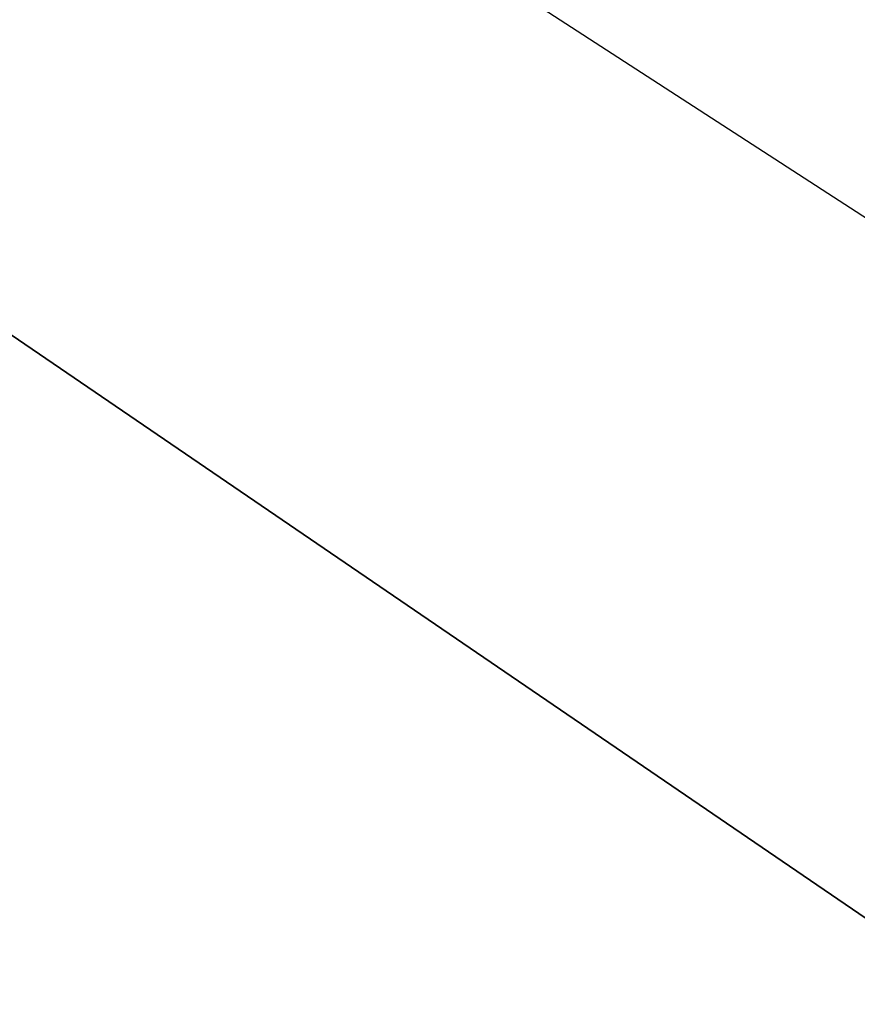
# Model space of a CAD drawing. Header units: centimetres. Extents: x -54 to 171, y -22 to 171.
# Tile 74 of 256: x -31.405 to -31.243, y 79.539 to 79.73. Entities that reach past the tile are written whole.
import ezdxf

# ---------------------------------------------------------------- set-up
doc = ezdxf.new("R2010")
doc.units = ezdxf.units.CM
doc.header["$MEASUREMENT"] = 0
for name, color, linetype in [('Frida DC -V3 v33_Sketch16', 7, 'Continuous'), ('Frida DC -V3 v33_Sketch18', 7, 'Continuous'), ('Frida DC -V3 v33_Sketch19', 7, 'Continuous'), ('Frida DC -V3 v33_Sketch60', 7, 'Continuous'), ('Frida DC -V3 v33_Sketch67', 7, 'Continuous')]:
    doc.layers.add(name, color=color, linetype=linetype)

msp = doc.modelspace()

# ---------------------------------------------------------------- linework, layer by layer
at = {"layer": 'Frida DC -V3 v33_Sketch16'}
for points, knots in [([(-31.37571, 83.37369, 4.9625), (-29.83873, 76.76289, 4.9625), (-28.29979, 70.14825, 4.9625), (-25.22161, 56.92609, 4.9625), (-23.68052, 50.31057, 4.9625), (-22.13948, 43.69917, 4.9625)], [-40.726872, -40.726872, -40.726872, -40.726872, -20.365873, -20.365873, 0, 0, 0, 0]), ([(-22.13948, 43.69917, 5.4625), (-23.67387, 50.30637, 5.4625), (-25.20818, 56.91801, 5.4625), (-28.2718, 70.13019, 5.4625), (-29.80309, 76.73929, 5.4625), (-31.3321, 83.34431, 5.4625)], [-40.688562, -40.688562, -40.688562, -40.688562, -20.339081, -20.339081, 0, 0, 0, 0])]:
    msp.add_open_spline(points, degree=3, knots=knots, dxfattribs=at)
at = {"layer": 'Frida DC -V3 v33_Sketch18'}
msp.add_line((-26.61596, 76.69125), (-34.46309, 81.78094), dxfattribs=at)
at = {"layer": 'Frida DC -V3 v33_Sketch19'}
msp.add_line((-26.61596, 76.69125), (-34.46309, 81.78094), dxfattribs=at)
at = {"layer": 'Frida DC -V3 v33_Sketch60'}
msp.add_open_spline([(-31.3961, 83.48001), (-31.3961, 83.48001, 2.96127), (-31.20308, 83.34823, 5.69829), (-30.8305, 83.09384, 8.18117), (-30.45278, 82.83596, 10.69824), (-29.89082, 82.45229, 12.94902), (-29.17272, 81.96201, 14.88387), (-28.6177, 81.58308, 16.37932), (-27.97083, 81.14143, 17.68453), (-27.24129, 80.64334, 18.80493), (-26.49277, 80.1323, 19.95445), (-25.65914, 79.56314, 20.91), (-24.71759, 78.92031, 21.72139), (-23.798, 78.29246, 22.51385), (-22.76956, 77.59031, 23.17272), (-21.60637, 76.79615, 23.74748), (-20.1334, 75.79049, 24.4753), (-18.44601, 74.63844, 25.0677), (-16.57161, 73.3587, 25.58527), (-14.68895, 72.07333, 26.10513), (-12.6187, 70.65989, 26.55079), (-10.41284, 69.15386, 26.95517), (-8.34706, 67.74346, 27.33387), (-6.16261, 66.25204, 27.67667), (-3.91687, 64.71878, 27.96922), (-1.69627, 63.20269, 28.25848), (0.58479, 61.64531, 28.49905), (2.85306, 60.09666, 28.6315), (5.45256, 58.32188, 28.78329), (8.0353, 56.55853, 28.79216), (10.45939, 54.9035, 28.50177), (12.43417, 53.55524, 28.26521), (14.30012, 52.28127, 27.82726), (15.98755, 51.12919, 27.0995), (17.36689, 50.18746, 26.50462), (18.62657, 49.32743, 25.71905), (19.75969, 48.5538, 24.68197), (20.96419, 47.73144, 23.57956), (22.0313, 47.00288, 22.19207), (22.95257, 46.37389, 20.39433), (23.80693, 45.79058, 18.72715), (24.53363, 45.29443, 16.70216), (25.09605, 44.91044, 14.24552), (25.68415, 44.50892, 11.67671), (26.09033, 44.2316, 8.63685), (26.28357, 44.09967, 5.09653), (26.37077, 44.04014, 3.49899), (26.41494, 44.00998, 1.80015), (26.41494, 44.00998)], degree=3, knots=[0, 0, 0, 0, 0.074795, 0.074795, 0.074795, 0.15062, 0.15062, 0.15062, 0.209226, 0.209226, 0.209226, 0.269355, 0.269355, 0.269355, 0.328082, 0.328082, 0.328082, 0.402449, 0.402449, 0.402449, 0.477142, 0.477142, 0.477142, 0.547093, 0.547093, 0.547093, 0.616261, 0.616261, 0.616261, 0.695529, 0.695529, 0.695529, 0.760105, 0.760105, 0.760105, 0.81289, 0.81289, 0.81289, 0.869, 0.869, 0.869, 0.921036, 0.921036, 0.921036, 0.975447, 0.975447, 0.975447, 1, 1, 1, 1], dxfattribs=at)
at = {"layer": 'Frida DC -V3 v33_Sketch67'}
for p, q in [((-34.89861, 82.05282), (-30.4067, 78.98601)), ((-28.75507, 77.85837), (-33.24686, 80.92511))]:
    msp.add_line(p, q, dxfattribs=at)

doc.saveas('drawing.dxf')
